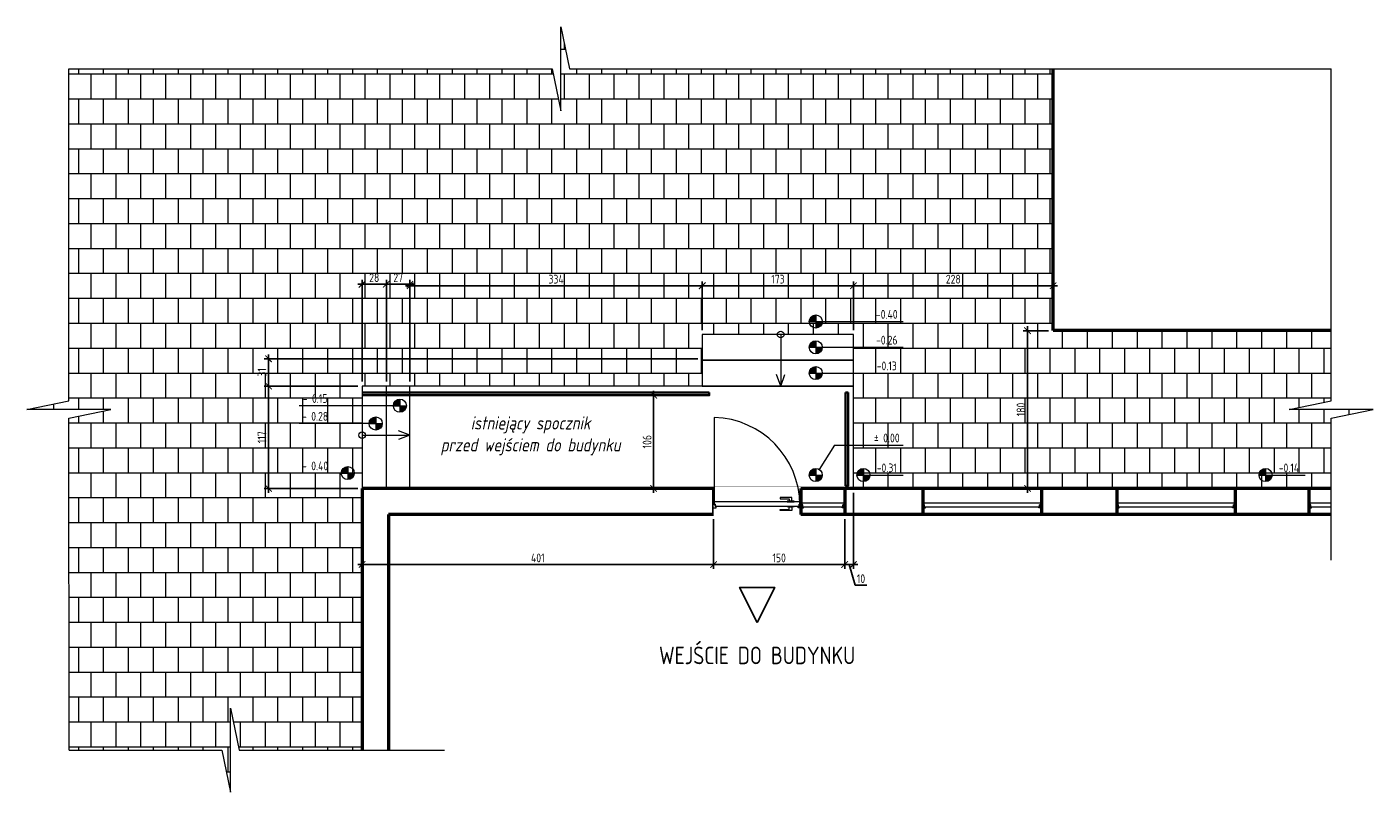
# Model space of a CAD drawing. Header units: millimetres. Extents: x -369365 to -339167, y -1124824 to -1021600.
# Tile 27 of 27: x -360032 to -344658, y -1030334 to -1021600. Entities that reach past the tile are written whole.
import ezdxf

# ---------------------------------------------------------------- set-up
doc = ezdxf.new("R2010")
doc.units = ezdxf.units.MM
doc.layers.get('0').update_dxf_attribs({"lineweight": 20})
doc.layers.add('000', color=7, linetype='Continuous', lineweight=13, true_color=0x5b686d)
for name, color, linetype, lineweight in [('005 Text', 1, 'Continuous', 25), ('007 Stal Stezenia', 6, 'Continuous', 35), ('008 Aluminium', 151, 'Continuous', 18), ('009 Kreskowanie', 3, 'Continuous', 30), ('010 Wymiary', 7, 'Continuous', 9), ('Ściany', 4, 'Continuous', 50)]:
    doc.layers.add(name, color=color, linetype=linetype, lineweight=lineweight)
doc.styles.add('ISOCPEUR', font='isocpeur.ttf', dxfattribs={"width": 0.8})
doc.dimstyles.new('06.  1_50', dxfattribs={"dimscale": 50, "dimtxt": 2, "dimasz": 1.5, "dimexe": 1, "dimexo": 1, "dimgap": 0.5, "dimtad": 1, "dimdec": 0, "dimlfac": 0.1, "dimtxsty": 'ISOCPEUR', "dimblk": 'ARCHTICK', "dimcen": -5, "dimdle": 1, "dimadec": 0, "dimazin": 0, "dimtfac": 1, "dimtdec": 0, "dimtmove": 0, "dimatfit": 3, "dimfxl": 1, "dimarcsym": 0})

# ---------------------------------------------------------------- blocks, each defined once
blk = doc.blocks.new('*U67')
at = {"layer": '008 Aluminium'}
for p, q in [((-980, -121), (-1000, -121)), ((-970, -96), (-980, -96)), ((-980, -96), (-980, -121))]:
    blk.add_line(p, q, dxfattribs=at)
at = {"layer": 'Ściany'}
blk.add_line((0, -300), (0, 0), dxfattribs=at)
blk.add_wipeout([(-2, 15), (-998, 15), (-998, -315), (-2, -315)])
at = {"layer": '008 Aluminium'}
for p, q in [((-1000, -76), (-970, -76)), ((-970, -76), (-970, -96)), ((0, -76), (-30, -76)), ((-30, -76), (-30, -96)), ((-30, -96), (-20, -96)), ((-20, -96), (-20, -121)), ((-20, -121), (0, -121)), ((-11, -110), (-11, -1110))]:
    blk.add_line(p, q, dxfattribs=at)
for points in [[(-980, -96), (-980, -121), (-990, -121), (-990, -146), (-10, -146), (-10, -121), (-20, -121), (-20, -96)], [(-841, -90), (-841, -96), (-921, -96), (-921, -90)], [(-841, -152), (-841, -146), (-921, -146), (-921, -152)]]:
    blk.add_lwpolyline(points, close=True, dxfattribs=at)
for points in [[(-896, -60), (-896, -47), (-761, -47), (-761, -60), (-866, -60)], [(-866, -60), (-866, -90), (-896, -90), (-896, -60)], [(-866, -182), (-866, -152), (-896, -152), (-896, -182)], [(-896, -182), (-896, -195), (-761, -195), (-761, -182), (-866, -182)]]:
    blk.add_lwpolyline(points, dxfattribs=at)
blk.add_arc((19, -103), 1007, 180.3986, 268.3139, dxfattribs=at)
at = {"layer": 'Ściany'}
blk.add_line((-1000, -300), (-1000, 0), dxfattribs=at)
blk = doc.blocks.new('*U68')
at = {"layer": '008 Aluminium'}
for p, q in [((0, 224), (30, 224)), ((10, 167), (0, 167)), ((30, 214), (20, 214)), ((20, 214), (20, 189)), ((30, 224), (30, 214)), ((500, 224), (470, 224)), ((470, 224), (470, 214)), ((470, 214), (480, 214)), ((480, 214), (480, 189)), ((480, 189), (500, 189)), ((490, 167), (500, 167))]:
    blk.add_line(p, q, dxfattribs=at)
blk.add_lwpolyline([(480, 214), (480, 189), (490, 189), (490, 164), (10, 164), (10, 189), (20, 189), (20, 214)], close=True, dxfattribs=at)
at = {"layer": 'Ściany'}
for p, q in [((0, 0), (0, 300)), ((500, 0), (500, 300))]:
    blk.add_line(p, q, dxfattribs=at)
blk = doc.blocks.new('_ArchTick')
at = {"color": 0, "linetype": 'ByBlock', "const_width": 0.15}
blk.add_lwpolyline([(-0.5, -0.5), (0.5, 0.5)], dxfattribs=at)
blk = doc.blocks.new('*D69')
at = {"layer": '010 Wymiary', "color": 0, "lineweight": -2, "transparency": 16777216}
for p, q in [((-356254, -1024537), (-355877, -1024537)), ((-356204, -1025649), (-356204, -1024487)), ((-355927, -1025649), (-355927, -1024487))]:
    blk.add_line(p, q, dxfattribs=at)
at = {"layer": 'Defpoints', "color": 0, "transparency": 16777216}
for p in [(-355927, -1024537), (-356204, -1025699), (-355927, -1025699)]:
    blk.add_point(p, dxfattribs=at)
at = {"layer": '010 Wymiary', "color": 0, "lineweight": -2, "transparency": 16777216, "xscale": 75, "yscale": 75, "zscale": 75, "rotation": 180}
blk.add_blockref('_ArchTick', (-356204, -1024537), dxfattribs=at)
at = {"layer": '010 Wymiary', "color": 0, "lineweight": -2, "transparency": 16777216, "xscale": 75, "yscale": 75, "zscale": 75}
blk.add_blockref('_ArchTick', (-355927, -1024537), dxfattribs=at)
at = {"layer": '010 Wymiary', "color": 0, "transparency": 16777216, "insert": (-356065, -1024462), "char_height": 100, "attachment_point": 5, "style": 'ISOCPEUR'}
blk.add_mtext('28', dxfattribs=at)
blk = doc.blocks.new('*D70')
at = {"layer": '010 Wymiary', "color": 0, "lineweight": -2, "transparency": 16777216}
for p, q in [((-355657, -1025649), (-355657, -1024504)), ((-352319, -1025061), (-352319, -1024504)), ((-355707, -1024554), (-352269, -1024554))]:
    blk.add_line(p, q, dxfattribs=at)
at = {"layer": 'Defpoints', "color": 0, "transparency": 16777216}
for p in [(-352319, -1024554), (-352319, -1025111), (-355657, -1025699)]:
    blk.add_point(p, dxfattribs=at)
at = {"layer": '010 Wymiary', "color": 0, "lineweight": -2, "transparency": 16777216, "xscale": 75, "yscale": 75, "zscale": 75, "rotation": 180}
blk.add_blockref('_ArchTick', (-355657, -1024554), dxfattribs=at)
at = {"layer": '010 Wymiary', "color": 0, "lineweight": -2, "transparency": 16777216, "xscale": 75, "yscale": 75, "zscale": 75}
blk.add_blockref('_ArchTick', (-352319, -1024554), dxfattribs=at)
at = {"layer": '010 Wymiary', "color": 0, "transparency": 16777216, "insert": (-353988, -1024479), "char_height": 100, "attachment_point": 5, "style": 'ISOCPEUR'}
blk.add_mtext('334', dxfattribs=at)
blk = doc.blocks.new('*D71')
at = {"layer": '010 Wymiary', "color": 0, "lineweight": -2, "transparency": 16777216}
for p, q in [((-352319, -1025061), (-352319, -1024504)), ((-350592, -1025061), (-350592, -1024504)), ((-352369, -1024554), (-350542, -1024554))]:
    blk.add_line(p, q, dxfattribs=at)
at = {"layer": 'Defpoints', "color": 0, "transparency": 16777216}
for p in [(-350592, -1024554), (-352319, -1025111), (-350592, -1025111)]:
    blk.add_point(p, dxfattribs=at)
at = {"layer": '010 Wymiary', "color": 0, "lineweight": -2, "transparency": 16777216, "xscale": 75, "yscale": 75, "zscale": 75, "rotation": 180}
blk.add_blockref('_ArchTick', (-352319, -1024554), dxfattribs=at)
at = {"layer": '010 Wymiary', "color": 0, "lineweight": -2, "transparency": 16777216, "xscale": 75, "yscale": 75, "zscale": 75}
blk.add_blockref('_ArchTick', (-350592, -1024554), dxfattribs=at)
at = {"layer": '010 Wymiary', "color": 0, "transparency": 16777216, "insert": (-351455, -1024479), "char_height": 100, "attachment_point": 5, "style": 'ISOCPEUR'}
blk.add_mtext('173', dxfattribs=at)
blk = doc.blocks.new('*D72')
at = {"layer": '010 Wymiary', "color": 0, "lineweight": -2, "transparency": 16777216}
for p, q in [((-356254, -1025699), (-357323, -1025699)), ((-357273, -1026917), (-357273, -1025649)), ((-356254, -1026867), (-357323, -1026867))]:
    blk.add_line(p, q, dxfattribs=at)
at = {"layer": 'Defpoints', "color": 0, "transparency": 16777216}
for p in [(-357273, -1025699), (-356204, -1025699), (-356204, -1026867)]:
    blk.add_point(p, dxfattribs=at)
at = {"layer": '010 Wymiary', "color": 0, "lineweight": -2, "transparency": 16777216, "xscale": 75, "yscale": 75, "zscale": 75}
for p, rotation in [((-357273, -1025699), 90), ((-357273, -1026867), 270)]:
    blk.add_blockref('_ArchTick', p, dxfattribs=dict(at, rotation=rotation))
at = {"layer": '010 Wymiary', "color": 0, "transparency": 16777216, "insert": (-357348, -1026283), "char_height": 100, "attachment_point": 5, "rotation": 90, "style": 'ISOCPEUR'}
blk.add_mtext('117', dxfattribs=at)
blk = doc.blocks.new('*D73')
at = {"layer": '010 Wymiary', "color": 0, "lineweight": -2, "transparency": 16777216}
for p, q in [((-352369, -1025388), (-357323, -1025388)), ((-357273, -1025749), (-357273, -1025338)), ((-356254, -1025699), (-357323, -1025699))]:
    blk.add_line(p, q, dxfattribs=at)
at = {"layer": 'Defpoints', "color": 0, "transparency": 16777216}
for p in [(-357273, -1025388), (-352319, -1025388), (-356204, -1025699)]:
    blk.add_point(p, dxfattribs=at)
at = {"layer": '010 Wymiary', "color": 0, "lineweight": -2, "transparency": 16777216, "xscale": 75, "yscale": 75, "zscale": 75}
for p, rotation in [((-357273, -1025388), 90), ((-357273, -1025699), 270)]:
    blk.add_blockref('_ArchTick', p, dxfattribs=dict(at, rotation=rotation))
at = {"layer": '010 Wymiary', "color": 0, "transparency": 16777216, "insert": (-357348, -1025543), "char_height": 100, "attachment_point": 5, "rotation": 90, "style": 'ISOCPEUR'}
blk.add_mtext('31', dxfattribs=at)
blk = doc.blocks.new('*D74')
at = {"layer": '010 Wymiary', "color": 0, "lineweight": -2, "transparency": 16777216}
for p, q in [((-356204, -1026917), (-356204, -1027786)), ((-352190, -1027217), (-352190, -1027786)), ((-356254, -1027736), (-352140, -1027736))]:
    blk.add_line(p, q, dxfattribs=at)
at = {"layer": 'Defpoints', "color": 0, "transparency": 16777216}
for p in [(-356204, -1026867), (-352190, -1027167), (-352190, -1027736)]:
    blk.add_point(p, dxfattribs=at)
at = {"layer": '010 Wymiary', "color": 0, "lineweight": -2, "transparency": 16777216, "xscale": 75, "yscale": 75, "zscale": 75, "rotation": 180}
blk.add_blockref('_ArchTick', (-356204, -1027736), dxfattribs=at)
at = {"layer": '010 Wymiary', "color": 0, "lineweight": -2, "transparency": 16777216, "xscale": 75, "yscale": 75, "zscale": 75}
blk.add_blockref('_ArchTick', (-352190, -1027736), dxfattribs=at)
at = {"layer": '010 Wymiary', "color": 0, "transparency": 16777216, "insert": (-354197, -1027661), "char_height": 100, "attachment_point": 5, "style": 'ISOCPEUR'}
blk.add_mtext('401', dxfattribs=at)
blk = doc.blocks.new('*D75')
at = {"layer": '010 Wymiary', "color": 0, "lineweight": -2, "transparency": 16777216}
for p, q in [((-352190, -1027217), (-352190, -1027786)), ((-350692, -1027217), (-350692, -1027786)), ((-352240, -1027736), (-350642, -1027736))]:
    blk.add_line(p, q, dxfattribs=at)
at = {"layer": 'Defpoints', "color": 0, "transparency": 16777216}
for p in [(-352190, -1027167), (-350692, -1027167), (-350692, -1027736)]:
    blk.add_point(p, dxfattribs=at)
at = {"layer": '010 Wymiary', "color": 0, "lineweight": -2, "transparency": 16777216, "xscale": 75, "yscale": 75, "zscale": 75, "rotation": 180}
blk.add_blockref('_ArchTick', (-352190, -1027736), dxfattribs=at)
at = {"layer": '010 Wymiary', "color": 0, "lineweight": -2, "transparency": 16777216, "xscale": 75, "yscale": 75, "zscale": 75}
blk.add_blockref('_ArchTick', (-350692, -1027736), dxfattribs=at)
at = {"layer": '010 Wymiary', "color": 0, "transparency": 16777216, "insert": (-351441, -1027661), "char_height": 100, "attachment_point": 5, "style": 'ISOCPEUR'}
blk.add_mtext('150', dxfattribs=at)
blk = doc.blocks.new('*D76')
at = {"layer": '010 Wymiary', "color": 0, "lineweight": -2, "transparency": 16777216}
for p, q in [((-350592, -1026917), (-350592, -1027786)), ((-350692, -1027217), (-350692, -1027786)), ((-350742, -1027736), (-350542, -1027736)), ((-350642, -1027736), (-350571, -1027973)), ((-350571, -1027973), (-350441, -1027973))]:
    blk.add_line(p, q, dxfattribs=at)
at = {"layer": 'Defpoints', "color": 0, "transparency": 16777216}
for p in [(-350592, -1026867), (-350692, -1027167), (-350592, -1027736)]:
    blk.add_point(p, dxfattribs=at)
at = {"layer": '010 Wymiary', "color": 0, "lineweight": -2, "transparency": 16777216, "xscale": 75, "yscale": 75, "zscale": 75, "rotation": 180}
blk.add_blockref('_ArchTick', (-350692, -1027736), dxfattribs=at)
at = {"layer": '010 Wymiary', "color": 0, "lineweight": -2, "transparency": 16777216, "xscale": 75, "yscale": 75, "zscale": 75}
blk.add_blockref('_ArchTick', (-350592, -1027736), dxfattribs=at)
at = {"layer": '010 Wymiary', "color": 0, "transparency": 16777216, "insert": (-350506, -1027898), "char_height": 100, "attachment_point": 5, "style": 'ISOCPEUR'}
blk.add_mtext('10', dxfattribs=at)
blk = doc.blocks.new('*D77')
at = {"layer": '010 Wymiary', "color": 0, "lineweight": -2, "transparency": 16777216}
for p, q in [((-352874, -1025754), (-352874, -1026917)), ((-352943, -1025804), (-352824, -1025804)), ((-352943, -1026867), (-352824, -1026867))]:
    blk.add_line(p, q, dxfattribs=at)
at = {"layer": 'Defpoints', "color": 0, "transparency": 16777216}
for p in [(-352993, -1025804), (-352993, -1026867), (-352874, -1026867)]:
    blk.add_point(p, dxfattribs=at)
at = {"layer": '010 Wymiary', "color": 0, "lineweight": -2, "transparency": 16777216, "xscale": 75, "yscale": 75, "zscale": 75}
for p, rotation in [((-352874, -1025804), 90), ((-352874, -1026867), 270)]:
    blk.add_blockref('_ArchTick', p, dxfattribs=dict(at, rotation=rotation))
at = {"layer": '010 Wymiary', "color": 0, "transparency": 16777216, "insert": (-352949, -1026335), "char_height": 100, "attachment_point": 5, "rotation": 90, "style": 'ISOCPEUR'}
blk.add_mtext('106', dxfattribs=at)
blk = doc.blocks.new('*U121')
at = {"layer": '008 Aluminium'}
for p, q in [((0, 224), (30, 224)), ((10, 167), (0, 167)), ((30, 214), (20, 214)), ((20, 214), (20, 189)), ((30, 224), (30, 214)), ((1353, 224), (1323, 224)), ((1323, 224), (1323, 214)), ((1323, 214), (1333, 214)), ((1333, 214), (1333, 189)), ((1333, 189), (1353, 189)), ((1343, 167), (1353, 167))]:
    blk.add_line(p, q, dxfattribs=at)
blk.add_lwpolyline([(1333, 214), (1333, 189), (1343, 189), (1343, 164), (10, 164), (10, 189), (20, 189), (20, 214)], close=True, dxfattribs=at)
at = {"layer": 'Ściany'}
for p, q in [((0, 0), (0, 300)), ((1353, 0), (1353, 300))]:
    blk.add_line(p, q, dxfattribs=at)
blk = doc.blocks.new('*D122')
at = {"layer": '010 Wymiary', "color": 0, "lineweight": -2, "transparency": 16777216}
for p, q in [((-355977, -1024537), (-355607, -1024537)), ((-355927, -1025649), (-355927, -1024487)), ((-355657, -1025649), (-355657, -1024487))]:
    blk.add_line(p, q, dxfattribs=at)
at = {"layer": 'Defpoints', "color": 0, "transparency": 16777216}
for p in [(-355657, -1024537), (-355927, -1025699), (-355657, -1025699)]:
    blk.add_point(p, dxfattribs=at)
at = {"layer": '010 Wymiary', "color": 0, "lineweight": -2, "transparency": 16777216, "xscale": 75, "yscale": 75, "zscale": 75, "rotation": 180}
blk.add_blockref('_ArchTick', (-355927, -1024537), dxfattribs=at)
at = {"layer": '010 Wymiary', "color": 0, "lineweight": -2, "transparency": 16777216, "xscale": 75, "yscale": 75, "zscale": 75}
blk.add_blockref('_ArchTick', (-355657, -1024537), dxfattribs=at)
at = {"layer": '010 Wymiary', "color": 0, "transparency": 16777216, "insert": (-355792, -1024462), "char_height": 100, "attachment_point": 5, "style": 'ISOCPEUR'}
blk.add_mtext('27', dxfattribs=at)
blk = doc.blocks.new('*D123')
at = {"layer": '010 Wymiary', "color": 0, "lineweight": -2, "transparency": 16777216}
for p, q in [((-350592, -1025061), (-350592, -1024504)), ((-348313, -1024703), (-348313, -1024504)), ((-350642, -1024554), (-348263, -1024554))]:
    blk.add_line(p, q, dxfattribs=at)
at = {"layer": 'Defpoints', "color": 0, "transparency": 16777216}
for p in [(-348313, -1024554), (-348313, -1024753), (-350592, -1025111)]:
    blk.add_point(p, dxfattribs=at)
at = {"layer": '010 Wymiary', "color": 0, "lineweight": -2, "transparency": 16777216, "xscale": 75, "yscale": 75, "zscale": 75, "rotation": 180}
blk.add_blockref('_ArchTick', (-350592, -1024554), dxfattribs=at)
at = {"layer": '010 Wymiary', "color": 0, "lineweight": -2, "transparency": 16777216, "xscale": 75, "yscale": 75, "zscale": 75}
blk.add_blockref('_ArchTick', (-348313, -1024554), dxfattribs=at)
at = {"layer": '010 Wymiary', "color": 0, "transparency": 16777216, "insert": (-349452, -1024479), "char_height": 100, "attachment_point": 5, "style": 'ISOCPEUR'}
blk.add_mtext('228', dxfattribs=at)
blk = doc.blocks.new('*D124')
at = {"layer": '010 Wymiary', "color": 0, "lineweight": -2, "transparency": 16777216}
for p, q in [((-348363, -1025067), (-348654, -1025067)), ((-348604, -1025017), (-348604, -1026917)), ((-348363, -1026867), (-348654, -1026867))]:
    blk.add_line(p, q, dxfattribs=at)
at = {"layer": 'Defpoints', "color": 0, "transparency": 16777216}
for p in [(-348313, -1025067), (-348604, -1026867), (-348313, -1026867)]:
    blk.add_point(p, dxfattribs=at)
at = {"layer": '010 Wymiary', "color": 0, "lineweight": -2, "transparency": 16777216, "xscale": 75, "yscale": 75, "zscale": 75}
for p, rotation in [((-348604, -1025067), 90), ((-348604, -1026867), 270)]:
    blk.add_blockref('_ArchTick', p, dxfattribs=dict(at, rotation=rotation))
at = {"layer": '010 Wymiary', "color": 0, "transparency": 16777216, "insert": (-348679, -1025967), "char_height": 100, "attachment_point": 5, "rotation": 90, "style": 'ISOCPEUR'}
blk.add_mtext('180', dxfattribs=at)

msp = doc.modelspace()

# ---------------------------------------------------------------- hatches: boundary and pattern name
at = {"layer": '010 Wymiary', "transparency": 33554477}
h = msp.add_hatch(dxfattribs=at)
h.set_pattern_fill('AR-B88', color=256, scale=1.4)
h.paths.add_polyline_path([(-348313, -1022078.5), (-353834.2, -1022078.5), (-353933.2, -1021600), (-353933.2, -1022557.1), (-354032.2, -1022078.5), (-359553.4, -1022078.5), (-359553.4, -1025867.8), (-360031.9, -1025966.8), (-359074.9, -1025966.8), (-359553.4, -1026065.8), (-359549.7, -1029855), (-357807, -1029855), (-357708, -1030333.5), (-357708, -1029376.5), (-357609, -1029855), (-356204, -1029855), (-356204, -1026866.7), (-356204, -1025698.7), (-352319, -1025698.7), (-352319, -1025404.7), (-352319, -1025110.7), (-350592, -1025110.7), (-350592, -1025404.7), (-350592, -1025698.7), (-350592, -1026866.7), (-345136.2, -1026866.7), (-345136.2, -1026065), (-344657.7, -1025966), (-345614.7, -1025966), (-345136.2, -1025867), (-345136.2, -1025066.7), (-348313, -1025066.7)])
at = {"layer": '010 Wymiary'}
h = msp.add_hatch(color=256, dxfattribs=at)
h.dxf.hatch_style = 1
h.paths.add_polyline_path([(-351022.7, -1024888, 0.4142136), (-351097.7, -1024963), (-351022.7, -1024963)])
h.paths.add_polyline_path([(-351022.7, -1025038, 0.4142136), (-350947.7, -1024963), (-351022.7, -1024963)])
h = msp.add_hatch(color=256, dxfattribs=at)
h.dxf.hatch_style = 1
h.paths.add_polyline_path([(-351022.7, -1025182, 0.4142136), (-351097.7, -1025257), (-351022.7, -1025257)])
h.paths.add_polyline_path([(-351022.7, -1025332, 0.4142136), (-350947.7, -1025257), (-351022.7, -1025257)])
h = msp.add_hatch(color=256, dxfattribs=at)
h.dxf.hatch_style = 1
h.paths.add_polyline_path([(-351022.7, -1025476, 0.4142136), (-351097.7, -1025551), (-351022.7, -1025551)])
h.paths.add_polyline_path([(-351022.7, -1025626, 0.4142136), (-350947.7, -1025551), (-351022.7, -1025551)])
h = msp.add_hatch(color=256, dxfattribs=at)
h.dxf.hatch_style = 1
h.paths.add_polyline_path([(-355771.7, -1025848.6, 0.4142136), (-355846.7, -1025923.6), (-355771.7, -1025923.6)])
h.paths.add_polyline_path([(-355771.7, -1025998.6, 0.4142136), (-355696.7, -1025923.6), (-355771.7, -1025923.6)])
h = msp.add_hatch(color=256, dxfattribs=at)
h.dxf.hatch_style = 1
h.paths.add_polyline_path([(-356048.7, -1026051.8, 0.4142136), (-356123.7, -1026126.8), (-356048.7, -1026126.8)])
h.paths.add_polyline_path([(-356048.7, -1026201.8, 0.4142136), (-355973.7, -1026126.8), (-356048.7, -1026126.8)])
h = msp.add_hatch(color=256, dxfattribs=at)
h.dxf.hatch_style = 1
h.paths.add_polyline_path([(-356367.8, -1026617.6, 0.4142136), (-356442.8, -1026692.6), (-356367.8, -1026692.6)])
h.paths.add_polyline_path([(-356367.8, -1026767.6, 0.4142136), (-356292.8, -1026692.6), (-356367.8, -1026692.6)])
h = msp.add_hatch(color=256, dxfattribs=at)
h.dxf.hatch_style = 1
h.paths.add_polyline_path([(-351022.7, -1026640, 0.4142136), (-351097.7, -1026715), (-351022.7, -1026715)])
h.paths.add_polyline_path([(-351022.7, -1026790, 0.4142136), (-350947.7, -1026715), (-351022.7, -1026715)])
h = msp.add_hatch(color=256, dxfattribs=at)
h.dxf.hatch_style = 1
h.paths.add_polyline_path([(-350478.3, -1026640, 0.4142136), (-350553.3, -1026715), (-350478.3, -1026715)])
h.paths.add_polyline_path([(-350478.3, -1026790, 0.4142136), (-350403.3, -1026715), (-350478.3, -1026715)])
h = msp.add_hatch(color=256, dxfattribs=at)
h.dxf.hatch_style = 1
h.paths.add_polyline_path([(-345885.3, -1026640, 0.4142136), (-345960.3, -1026715), (-345885.3, -1026715)])
h.paths.add_polyline_path([(-345885.3, -1026790, 0.4142136), (-345810.3, -1026715), (-345885.3, -1026715)])

# ---------------------------------------------------------------- linework, layer by layer
at = {"layer": '000'}
for p, q in [((-359553.4, -1022078.5), (-354032.2, -1022078.5)), ((-353834.2, -1022078.5), (-345136.2, -1022078.5)), ((-359549.7, -1029855), (-359553.4, -1026065.8)), ((-345136.2, -1027687), (-345136.2, -1026065)), ((-359549.7, -1029855), (-357807, -1029855))]:
    msp.add_line(p, q, dxfattribs=at)
for points in [[(-354032.2, -1022078.5), (-353933.2, -1022557.1), (-353933.2, -1021600), (-353834.2, -1022078.5)], [(-359553.4, -1026065.8), (-359074.9, -1025966.8), (-360031.9, -1025966.8), (-359553.4, -1025867.8), (-359553.4, -1022078.5)], [(-345136.2, -1026065), (-344657.7, -1025966), (-345614.7, -1025966), (-345136.2, -1025867), (-345136.2, -1022078.5)], [(-357807, -1029855), (-357708, -1030333.5), (-357708, -1029376.5), (-357609, -1029855), (-355263, -1029855)]]:
    msp.add_lwpolyline(points, dxfattribs=at)
at = {"layer": '005 Text'}
msp.add_lwpolyline([(-351692, -1028397.9), (-351692, -1028397.9), (-351492, -1027997.9), (-351892, -1027997.9)], close=True, dxfattribs=at)
at = {"layer": '007 Stal Stezenia'}
for p, q in [((-352239, -1025773.7), (-352269, -1025773.7)), ((-350652, -1025773.7), (-350682, -1025773.7))]:
    msp.add_line(p, q, dxfattribs=at)
for points in [[(-356204, -1025803.7), (-352239, -1025803.7), (-352239, -1025773.7)], [(-356204, -1025773.7), (-352269, -1025773.7), (-352269, -1025773.7)], [(-350652, -1025773.7), (-350652, -1026836.7), (-350682, -1026836.7), (-350682, -1025773.7)]]:
    msp.add_lwpolyline(points, dxfattribs=at)
at = {"layer": '008 Aluminium'}
for p, q in [((-355927, -1026866.7), (-355927, -1025698.7)), ((-355657, -1026866.7), (-355657, -1025698.7)), ((-345380, -1027034), (-345390, -1027034)), ((-345370, -1027056), (-345390, -1027056)), ((-345390, -1027091), (-345360, -1027091)), ((-345370, -1027081), (-345370, -1027056)), ((-345360, -1027081), (-345370, -1027081)), ((-345360, -1027091), (-345360, -1027081))]:
    msp.add_line(p, q, dxfattribs=at)
for points in [[(-352319, -1025404.7), (-350592, -1025404.7), (-350592, -1025110.7), (-352319, -1025110.7)], [(-352319, -1025698.7), (-350592, -1025698.7), (-350592, -1025404.7), (-352319, -1025404.7)], [(-356204, -1026866.7), (-350592, -1026866.7), (-350592, -1025698.7), (-356204, -1025698.7)]]:
    msp.add_lwpolyline(points, close=True, dxfattribs=at)
msp.add_lwpolyline([(-345136.2, -1027081), (-345370, -1027081), (-345370, -1027056), (-345380, -1027056), (-345380, -1027031), (-345136.2, -1027031)], dxfattribs=at)
at = {"layer": '010 Wymiary'}
for p, q in [((-351097.7, -1024963), (-350947.7, -1024963)), ((-351022.7, -1024888), (-351022.7, -1025038)), ((-350947.7, -1024963), (-350024.5, -1024963)), ((-351423.5, -1025110.7), (-351423.5, -1025698.7)), ((-351097.7, -1025257), (-350947.7, -1025257)), ((-351022.7, -1025182), (-351022.7, -1025332)), ((-350947.7, -1025257), (-350024.5, -1025257)), ((-351423.5, -1025698.7), (-351472, -1025567.2)), ((-351423.5, -1025698.7), (-351375, -1025567.2)), ((-351097.7, -1025551), (-350947.7, -1025551)), ((-351022.7, -1025476), (-351022.7, -1025626)), ((-350947.7, -1025551), (-350024.5, -1025551)), ((-355846.7, -1025923.6), (-356922.8, -1025923.6)), ((-355846.7, -1025923.6), (-355696.7, -1025923.6)), ((-355771.7, -1025848.6), (-355771.7, -1025998.6)), ((-356048.7, -1026051.8), (-356048.7, -1026201.8)), ((-356123.7, -1026126.8), (-356922.8, -1026126.8)), ((-356123.7, -1026126.8), (-355973.7, -1026126.8)), ((-355657, -1026260.2), (-355788.5, -1026211.7)), ((-356204, -1026260.2), (-355657, -1026260.2)), ((-355657, -1026260.2), (-355788.5, -1026308.7)), ((-350809.5, -1026373.8), (-350983, -1026651.4)), ((-350809.5, -1026373.8), (-350024.5, -1026373.8)), ((-356367.8, -1026617.6), (-356367.8, -1026767.6)), ((-351022.7, -1026640), (-351022.7, -1026790)), ((-350478.3, -1026640), (-350478.3, -1026790)), ((-345885.3, -1026640), (-345885.3, -1026790)), ((-356442.8, -1026692.6), (-356922.8, -1026692.6)), ((-356442.8, -1026692.6), (-356292.8, -1026692.6)), ((-351097.7, -1026715), (-350947.7, -1026715)), ((-350553.3, -1026715), (-350403.3, -1026715)), ((-350403.3, -1026715), (-350024.5, -1026715)), ((-345960.3, -1026715), (-345810.3, -1026715)), ((-345810.3, -1026715), (-345431.6, -1026715))]:
    msp.add_line(p, q, dxfattribs=at)
for centre, radius in [((-351022.7, -1024963), 75), ((-351423.5, -1025110.7), 37.5), ((-351022.7, -1025257), 75), ((-351022.7, -1025551), 75), ((-355771.7, -1025923.6), 75), ((-356048.7, -1026126.8), 75), ((-356204, -1026260.2), 37.5), ((-356367.8, -1026692.6), 75), ((-351022.7, -1026715), 75), ((-350478.3, -1026715), 75), ((-345885.3, -1026715), 75)]:
    msp.add_circle(centre, radius, dxfattribs=at)
at = {"layer": 'Ściany'}
for p, q in [((-348313, -1025066.7), (-348313, -1022078.5)), ((-345136.2, -1025066.7), (-348313, -1025066.7)), ((-345136.2, -1026866.7), (-356204, -1026866.7)), ((-356204, -1026866.7), (-356204, -1029855)), ((-352190, -1026866.7), (-352190, -1027166.7)), ((-350690, -1026866.7), (-350690, -1027166.7)), ((-345390, -1026866.7), (-345390, -1027166.7)), ((-345136.2, -1027166.7), (-355904, -1027166.7)), ((-355904, -1027166.7), (-355904, -1029855))]:
    msp.add_line(p, q, dxfattribs=at)

# ---------------------------------------------------------------- block references
at = {"layer": '009 Kreskowanie', "rotation": 180}
for p in [(-348446, -1026866.7), (-346233, -1026866.7)]:
    msp.add_blockref('*U121', p, dxfattribs=at)

# ---------------------------------------------------------------- texts
at = {"layer": '010 Wymiary', "char_height": 100, "attachment_point": 5, "style": 'ISOCPEUR'}
for s, insert in [('-0.40', (-350211.7, -1024881)), ('-0.26', (-350211.7, -1025175)), ('-0.13', (-350211.7, -1025469)), ('- 0.15', (-356740.8, -1025841.6)), ('- 0.28', (-356740.8, -1026044.8)), ('%%P 0.00', (-350211.7, -1026291.8)), ('- 0.40', (-356740.8, -1026610.6)), ('-0.31', (-350211.7, -1026633)), ('-0.14', (-345618.8, -1026633))]:
    msp.add_mtext(s, dxfattribs=dict(at, insert=insert))

# ---------------------------------------------------------------- dimensions: what is measured, and where the dimension line sits
at = {"layer": '010 Wymiary'}
dim = msp.add_linear_dim(base=(-355927, -1024537.4), p1=(-356204, -1025698.7), p2=(-355927, -1025698.7), dimstyle='06.  1_50', dxfattribs=at)
dim.commit()
dim.dimension.update_dxf_attribs({"geometry": '*D69', "text_midpoint": (-356065.5, -1024462.4)})
for base, p1, p2, picture, middle in [((-355657, -1024537.4), (-355927, -1025698.7), (-355657, -1025698.7), '*D122', (-355792, -1024462.4)), ((-352319, -1024554.4), (-355657, -1025698.7), (-352319, -1025110.7), '*D70', (-353988, -1024479.4)), ((-350592, -1024554.4), (-352319, -1025110.7), (-350592, -1025110.7), '*D71', (-351455.5, -1024479.4)), ((-348313, -1024554.4), (-350592, -1025110.7), (-348313, -1024752.6), '*D123', (-349452.5, -1024479.4)), ((-350592, -1027735.6), (-350692, -1027166.7), (-350592, -1026866.7), '*D76', (-350545.7, -1027898.1))]:
    dim = msp.add_linear_dim(base=base, p1=p1, p2=p2, dimstyle='06.  1_50', override={"dimtmove": 1}, dxfattribs=at)
    dim.commit()
    dim.dimension.update_dxf_attribs({"geometry": picture, "text_midpoint": middle})
for base, p1, p2, picture, middle in [((-348604.5, -1026866.7), (-348313, -1025066.7), (-348313, -1026866.7), '*D124', (-348679.5, -1025966.7)), ((-357272.8, -1025387.7), (-356204, -1025698.7), (-352319, -1025387.7), '*D73', (-357347.8, -1025543.2)), ((-357272.8, -1025698.7), (-356204, -1026866.7), (-356204, -1025698.7), '*D72', (-357347.8, -1026282.7))]:
    dim = msp.add_linear_dim(base=base, p1=p1, p2=p2, angle=90, dimstyle='06.  1_50', dxfattribs=at)
    dim.commit()
    dim.dimension.update_dxf_attribs({"geometry": picture, "text_midpoint": middle})

# ---------------------------------------------------------------- next in the draw order: block references
at = {"layer": 'Ściany', "rotation": 180}
msp.add_blockref('*U67', (-352192, -1027166.7), dxfattribs=at)

# ---------------------------------------------------------------- next in the draw order: texts
at = {"layer": '005 Text', "attachment_point": 5, "style": 'ISOCPEUR', "bg_fill": 3, "box_fill_scale": 1.5, "bg_fill_color": 256, "bg_fill_transparency": 0}
for s, insert, char_height in [('{\\fISOCPEUR|b0|i1|c238|p34;istniejący spocznik\\Pprzed wejściem do budynku}', (-354279.5, -1026268), 150), ('WEJŚCIE DO BUDYNKU', (-351692, -1028774), 200)]:
    msp.add_mtext(s, dxfattribs=dict(at, insert=insert, char_height=char_height))

# ---------------------------------------------------------------- next in the draw order: block references
at = {"layer": '009 Kreskowanie', "rotation": 180}
msp.add_blockref('*U68', (-350692, -1026866.7), dxfattribs=at)

# ---------------------------------------------------------------- next in the draw order: dimensions: what is measured, and where the dimension line sits
at = {"layer": '010 Wymiary'}
dim = msp.add_linear_dim(base=(-352873.8, -1026866.7), p1=(-352992.8, -1025803.7), p2=(-352992.8, -1026866.7), angle=90, dimstyle='06.  1_50', dxfattribs=at)
dim.commit()
dim.dimension.update_dxf_attribs({"geometry": '*D77', "text_midpoint": (-352948.8, -1026335.2)})
dim = msp.add_linear_dim(base=(-352190, -1027735.6), p1=(-356204, -1026866.7), p2=(-352190, -1027166.7), dimstyle='06.  1_50', dxfattribs=at)
dim.commit()
dim.dimension.update_dxf_attribs({"geometry": '*D74', "text_midpoint": (-354197, -1027660.6)})
dim = msp.add_linear_dim(base=(-350692, -1027735.6), p1=(-352190, -1027166.7), p2=(-350692, -1027166.7), dimstyle='06.  1_50', override={"dimtmove": 1}, dxfattribs=at)
dim.commit()
dim.dimension.update_dxf_attribs({"geometry": '*D75', "text_midpoint": (-351441, -1027660.6)})

doc.saveas('drawing.dxf')
